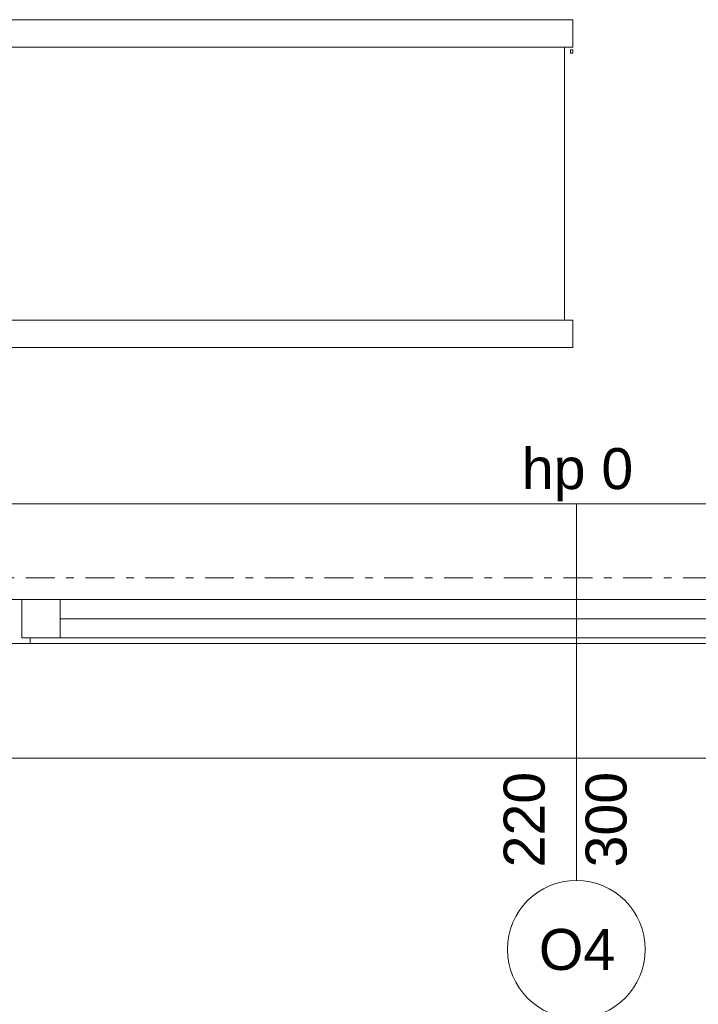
# Model space of a CAD drawing. Extents: x 100 to 2982, y 37 to 2050.
# Tile 9 of 130: x 739 to 864, y 529 to 710. Entities that reach past the tile are written whole.
import ezdxf
from ezdxf.xclip import XClip

# ---------------------------------------------------------------- set-up
doc = ezdxf.new("R2010")
doc.units = 0
doc.header["$MEASUREMENT"] = 0
doc.header["$XCLIPFRAME"] = 0
doc.linetypes.add('Przerywana', pattern=[24, 12, -12])
doc.linetypes.add('Przerywana podwójnie', pattern=[54.680554, 26.458333, -10.583333, 7.055556, -10.583333])
for name, color, linetype in [('410-K Osie', 7, 'Continuous'), ('820-G Rysunki Obrazki', 7, 'Continuous'), ('Nowe_330-W Wyposażenie', 7, 'Continuous'), ('Okna ARCHICADa', 7, 'Continuous'), ('Znaczniki okien ARCHICADa', 7, 'Continuous')]:
    doc.layers.add(name, color=color, linetype=linetype)
doc.styles.add('STYL_AUTOMATYCZNY_3', font='arial.ttf')

# ---------------------------------------------------------------- blocks, each defined once
blk = doc.blocks.new('Rysunek_1_1', base_point=(-18316.35, -206.53))
at = {"layer": '410-K Osie', "color": 4, "linetype": 'Przerywana podwójnie', "lineweight": 13, "ltscale": 0.2}
blk.add_line((587.42, 607.51), (2253.56, 607.51), dxfattribs=at)
blk.add_line((587.42, 607.51), (2253.56, 607.51), dxfattribs=at)
at = {"layer": 'Nowe_330-W Wyposażenie', "color": 4, "linetype": 'Continuous', "lineweight": 13, "ltscale": 0.2}
for p, q in [((730.12, 709.63), (840.66, 709.63)), ((840.66, 704.63), (840.66, 709.63)), ((738.02, 704.63), (840.66, 704.63)), ((839.12, 654.63), (839.12, 704.63)), ((840.66, 654.63), (738.02, 654.63)), ((840.66, 649.63), (840.66, 654.63)), ((730.12, 649.63), (840.66, 649.63))]:
    blk.add_line(p, q, dxfattribs=at)
at = {"layer": 'Nowe_330-W Wyposażenie', "color": 4, "linetype": 'Continuous', "lineweight": 13, "ltscale": 0.2, "flags": 128}
blk.add_lwpolyline([(739.01, 649.63), (840.66, 649.63), (840.66, 654.63), (839.12, 654.63), (839.12, 704.63), (840.66, 704.63), (840.66, 709.63), (739.01, 709.63)], dxfattribs=at)
blk.add_lwpolyline([(840.66, 703.48), (840.66, 704.11), (840.26, 704.11), (840.26, 703.48)], close=True, dxfattribs=at)
at = {"layer": 'Okna ARCHICADa', "color": 3, "linetype": 'Continuous', "lineweight": 13, "ltscale": 0.2}
for p, q in [((951.3, 621.01), (731.3, 621.01)), ((935.8, 603.51), (746.8, 603.51)), ((741.3, 595.51), (941.3, 595.51)), ((945.3, 574.51), (737.3, 574.51))]:
    blk.add_line(p, q, dxfattribs=at)
at = {"layer": 'Okna ARCHICADa', "color": 23, "linetype": 'Continuous', "lineweight": 15, "ltscale": 0.2}
for p, q in [((739.8, 603.51), (733.3, 603.51)), ((739.8, 596.51), (739.8, 603.51)), ((746.8, 603.51), (739.8, 603.51)), ((739.8, 603.51), (739.8, 596.51)), ((746.8, 596.51), (746.8, 603.51)), ((935.8, 603.51), (746.8, 603.51)), ((935.8, 600.01), (746.8, 600.01)), ((741.3, 596.51), (739.8, 596.51)), ((739.8, 596.51), (746.8, 596.51)), ((741.3, 595.51), (741.3, 596.51)), ((746.8, 596.51), (935.8, 596.51)), ((733.3, 595.51), (741.3, 595.51))]:
    blk.add_line(p, q, dxfattribs=at)
at = {"layer": 'Okna ARCHICADa', "color": 3, "linetype": 'Przerywana', "lineweight": 13, "ltscale": 0.2}
blk.add_line((944.3, 574.51), (738.3, 574.51), dxfattribs=at)
at = {"layer": 'Znaczniki okien ARCHICADa', "color": 45, "linetype": 'Continuous', "lineweight": 15, "ltscale": 0.2}
blk.add_line((841.3, 552.13), (841.3, 621.01), dxfattribs=at)
at = {"layer": 'Znaczniki okien ARCHICADa', "color": 2, "linetype": 'Continuous', "lineweight": 13, "ltscale": 0.2, "flags": 128}
blk.add_lwpolyline([(828.68, 539.51, 1), (853.92, 539.51, 1)], format="xyb", close=True, dxfattribs=at)
at = {"layer": 'Znaczniki okien ARCHICADa', "color": 7, "linetype": 'Continuous', "lineweight": 13, "char_height": 7.5, "attachment_point": 7, "style": 'STYL_AUTOMATYCZNY_3'}
for s, insert in [('\\A1;{\\pql;\\pt0;\\fArial|b0|i0|c238|p38;hp 0\\fArial|b0|i0|c238|p38;\\A1{\\H.66x;\\S^  ;}\\fArial|b0|i0|c238|p38;\\fArial|b0|i0|c238|p38;}', (831.32, 621.47)), ('\\A1;{\\pql;\\pt0;\\fArial|b0|i0|c238|p38;O4\\fArial|b0|i0|c238|p38;\\fArial|b0|i0|c238|p38;\\fArial|b0|i0|c238|p38;}', (834.44, 535.64))]:
    blk.add_mtext(s, dxfattribs=dict(at, insert=insert))
at = {"layer": 'Znaczniki okien ARCHICADa', "color": 7, "linetype": 'Continuous', "lineweight": 13, "char_height": 7.5, "attachment_point": 7, "rotation": 90, "style": 'STYL_AUTOMATYCZNY_3'}
for s, insert in [('\\A1;{\\pql;\\pt0;\\fArial|b0|i0|c238|p38;220\\fArial|b0|i0|c238|p38;\\A1{\\H.66x;\\S^  ;}\\fArial|b0|i0|c238|p38;\\fArial|b0|i0|c238|p38;}', (837.68, 554.51)), ('\\A1;{\\pql;\\pt0;\\fArial|b0|i0|c238|p38;300\\fArial|b0|i0|c238|p38;\\A1{\\H.66x;\\S^  ;}\\fArial|b0|i0|c238|p38;\\fArial|b0|i0|c238|p38;}', (852.68, 554.51))]:
    blk.add_mtext(s, dxfattribs=dict(at, insert=insert))

msp = doc.modelspace()

# ---------------------------------------------------------------- block references
at = {"layer": '820-G Rysunki Obrazki', "color": 65, "linetype": 'Continuous', "lineweight": 13, "ltscale": 0.2}
ref = msp.add_blockref('Rysunek_1_1', (-18316.35, -206.53), dxfattribs=at)
XClip(ref).set_block_clipping_path([(244.527027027, 75.2081975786), (2570.9054054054, 2024.1891891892)])

doc.saveas('drawing.dxf')
